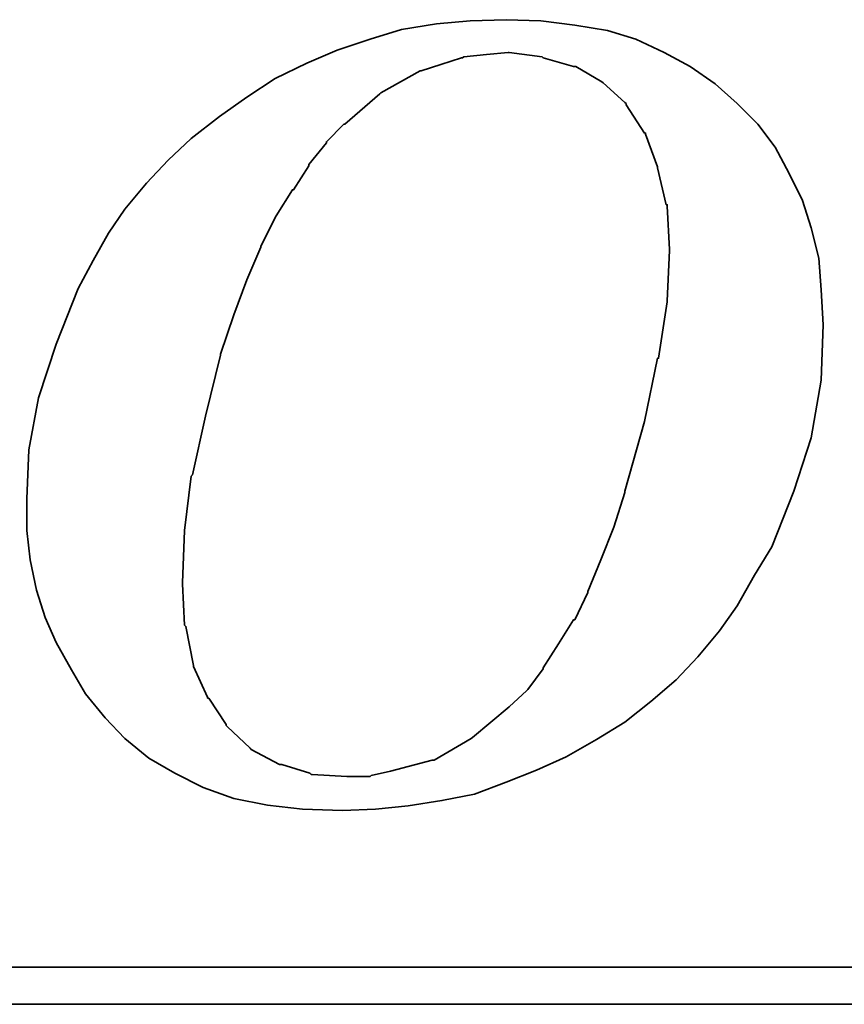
# Model space of a CAD drawing. Header units: millimetres. Extents: x -35 to 321, y -57 to 75.
# Tile 38 of 95: x 117.73 to 118.89, y 1.12 to 2.5. Entities that reach past the tile are written whole.
import ezdxf

# ---------------------------------------------------------------- set-up
doc = ezdxf.new("R2010")
doc.units = ezdxf.units.MM
doc.layers.add('DIM', color=4, linetype='Continuous')
doc.layers.add('layer 1', color=7, linetype='Continuous')

# ---------------------------------------------------------------- blocks, each defined once
blk = doc.blocks.new('TBI MOTION logo(完整正式版)')
at = {"layer": 'layer 1', "color": 22, "lineweight": 35}
for points, knots in [([(35.79625, -6.98375), (35.79625, -6.98375), (36.23125, -7.43875), (36.23125, -7.43875), (36.23125, -7.43875), (36.23125, -7.43875), (36.75625, -7.87125), (36.75625, -7.87125), (36.75625, -7.87125), (36.75625, -7.87125), (37.33125, -8.20375), (37.33125, -8.20375), (37.33125, -8.20375), (37.33125, -8.20375), (37.95625, -8.51875), (37.95625, -8.51875), (37.95625, -8.51875), (37.95625, -8.51875), (38.62625, -8.75875), (38.62625, -8.75875), (38.62625, -8.75875), (38.62625, -8.75875), (39.37125, -8.90375), (39.37125, -8.90375), (39.37125, -8.90375), (39.37125, -8.90375), (40.14125, -8.99875), (40.14125, -8.99875), (40.14125, -8.99875), (40.14125, -8.99875), (41.02625, -9.02375), (41.02625, -9.02375), (41.02625, -9.02375), (41.02625, -9.02375), (41.74625, -8.99875), (41.74625, -8.99875), (41.74625, -8.99875), (41.74625, -8.99875), (42.46625, -8.92375), (42.46625, -8.92375), (42.46625, -8.92375), (42.46625, -8.92375), (43.21125, -8.80625), (43.21125, -8.80625), (43.21125, -8.80625), (43.21125, -8.80625), (43.93125, -8.66375), (43.93125, -8.66375), (43.93125, -8.66375), (43.93125, -8.66375), (44.62625, -8.39875), (44.62625, -8.39875), (44.62625, -8.39875), (44.62625, -8.39875), (45.29625, -8.13375), (45.29625, -8.13375), (45.29625, -8.13375), (45.29625, -8.13375), (45.94625, -7.84375), (45.94625, -7.84375), (45.94625, -7.84375), (45.94625, -7.84375), (46.61625, -7.46375), (46.61625, -7.46375), (46.61625, -7.46375), (46.61625, -7.46375), (47.24125, -7.07875), (47.24125, -7.07875), (47.24125, -7.07875), (47.24125, -7.07875), (47.81625, -6.62375), (47.81625, -6.62375), (47.81625, -6.62375), (47.81625, -6.62375), (48.36875, -6.14375), (48.36875, -6.14375), (48.36875, -6.14375), (48.36875, -6.14375), (48.84625, -5.64125), (48.84625, -5.64125), (48.84625, -5.64125), (48.84625, -5.64125), (49.32625, -5.06375), (49.32625, -5.06375), (49.32625, -5.06375), (49.32625, -5.06375), (49.71125, -4.51374), (49.71125, -4.51374), (49.71125, -4.51374), (49.71125, -4.51374), (50.09625, -3.83874), (50.09625, -3.83874), (50.09625, -3.83874), (50.09625, -3.83874), (50.48125, -3.21374), (50.48125, -3.21374), (50.48125, -3.21374), (50.48125, -3.21374), (50.96125, -1.99125), (50.96125, -1.99125), (50.96125, -1.99125), (50.96125, -1.99125), (51.34375, -0.81875), (51.34375, -0.81875), (51.34375, -0.81875), (51.34375, -0.81875), (51.56125, 0.45624), (51.56125, 0.45624), (51.56125, 0.45624), (51.56125, 0.45624), (51.60625, 1.67624), (51.60625, 1.67624), (51.60625, 1.67624), (51.60625, 1.67624), (51.56125, 2.44625), (51.56125, 2.44625), (51.56125, 2.44625), (51.56125, 2.44625), (51.51125, 3.14125), (51.51125, 3.14125), (51.51125, 3.14125), (51.51125, 3.14125), (51.34375, 3.81125), (51.34375, 3.81125), (51.34375, 3.81125), (51.34375, 3.81125), (51.15125, 4.41125), (51.15125, 4.41125), (51.15125, 4.41125), (51.15125, 4.41125), (50.86125, 5.01125), (50.86125, 5.01125), (50.86125, 5.01125), (50.86125, 5.01125), (50.55125, 5.58875), (50.55125, 5.58875), (50.55125, 5.58875), (50.55125, 5.58875), (50.16625, 6.09125), (50.16625, 6.09125), (50.16625, 6.09125), (50.16625, 6.09125), (49.71125, 6.54875), (49.71125, 6.54875), (49.71125, 6.54875), (49.71125, 6.54875), (49.23125, 6.98125), (49.23125, 6.98125), (49.23125, 6.98125), (49.23125, 6.98125), (48.67875, 7.36625), (48.67875, 7.36625), (48.67875, 7.36625), (48.67875, 7.36625), (48.10375, 7.67625), (48.10375, 7.67625), (48.10375, 7.67625), (48.10375, 7.67625), (47.48125, 7.96375), (47.48125, 7.96375), (47.48125, 7.96375), (47.48125, 7.96375), (46.85625, 8.15625), (46.85625, 8.15625), (46.85625, 8.15625), (46.85625, 8.15625), (46.13625, 8.27624), (46.13625, 8.27624), (46.13625, 8.27624), (46.13625, 8.27624), (45.39125, 8.37125), (45.39125, 8.37125), (45.39125, 8.37125), (45.39125, 8.37125), (44.62625, 8.39624), (44.62625, 8.39624), (44.62625, 8.39624), (44.62625, 8.39624), (43.83625, 8.37125), (43.83625, 8.37125), (43.83625, 8.37125), (43.83625, 8.37125), (43.09125, 8.30125), (43.09125, 8.30125), (43.09125, 8.30125), (43.09125, 8.30125), (42.32125, 8.18125), (42.32125, 8.18125), (42.32125, 8.18125), (42.32125, 8.18125), (41.62875, 7.96375), (41.62875, 7.96375), (41.62875, 7.96375), (41.62875, 7.96375), (40.90625, 7.72625), (40.90625, 7.72625), (40.90625, 7.72625), (40.90625, 7.72625), (40.23624, 7.43625), (40.23624, 7.43625), (40.23624, 7.43625), (40.23624, 7.43625), (39.54124, 7.10125), (39.54124, 7.10125), (39.54124, 7.10125), (39.54124, 7.10125), (38.91625, 6.69125), (38.91625, 6.69125), (38.91625, 6.69125), (38.91625, 6.69125), (38.31625, 6.26125), (38.31625, 6.26125), (38.31625, 6.26125), (38.31625, 6.26125), (37.69125, 5.78125), (37.69125, 5.78125), (37.69125, 5.78125), (37.69125, 5.78125), (37.18625, 5.30125), (37.18625, 5.30125), (37.18625, 5.30125), (37.18625, 5.30125), (36.70625, 4.79624), (36.70625, 4.79624), (36.70625, 4.79624), (36.70625, 4.79624), (36.23125, 4.22125), (36.23125, 4.22125), (36.23125, 4.22125), (36.23125, 4.22125), (35.87124, 3.69375), (35.87124, 3.69375), (35.87124, 3.69375), (35.87124, 3.69375), (35.53125, 3.09125), (35.53125, 3.09125), (35.53125, 3.09125), (35.53125, 3.09125), (35.19875, 2.47125), (35.19875, 2.47125), (35.19875, 2.47125), (35.19875, 2.47125), (34.71625, 1.24625), (34.71625, 1.24625), (34.71625, 1.24625), (34.71625, 1.24625), (34.33125, 0.06874), (34.33125, 0.06874), (34.33125, 0.06874), (34.33125, 0.06874), (34.11625, -1.07875), (34.11625, -1.07875), (34.11625, -1.07875), (34.11625, -1.07875), (34.07125, -2.15875), (34.07125, -2.15875), (34.07125, -2.15875), (34.07125, -2.15875), (34.07125, -2.85375), (34.07125, -2.85375), (34.07125, -2.85375), (34.07125, -2.85375), (34.14125, -3.50375), (34.14125, -3.50375), (34.14125, -3.50375), (34.14125, -3.50375), (34.28625, -4.17375), (34.28625, -4.17375), (34.28625, -4.17375), (34.28625, -4.17375), (34.47625, -4.77624), (34.47625, -4.77624), (34.47625, -4.77624), (34.47625, -4.77624), (34.71625, -5.32625), (34.71625, -5.32625), (34.71625, -5.32625), (34.71625, -5.32625), (35.05375, -5.92875), (35.05375, -5.92875), (35.05375, -5.92875), (35.05375, -5.92875), (35.36375, -6.45375), (35.36375, -6.45375), (35.36375, -6.45375), (35.36375, -6.45375), (35.79625, -6.98375), (35.79625, -6.98375)], [0, 0, 0, 0, 0.01388889, 0.01388889, 0.01388889, 0.01388889, 0.02777778, 0.02777778, 0.02777778, 0.02777778, 0.04166667, 0.04166667, 0.04166667, 0.04166667, 0.05555556, 0.05555556, 0.05555556, 0.05555556, 0.06944444, 0.06944444, 0.06944444, 0.06944444, 0.08333333, 0.08333333, 0.08333333, 0.08333333, 0.09722222, 0.09722222, 0.09722222, 0.09722222, 0.11111111, 0.11111111, 0.11111111, 0.11111111, 0.125, 0.125, 0.125, 0.125, 0.13888889, 0.13888889, 0.13888889, 0.13888889, 0.15277778, 0.15277778, 0.15277778, 0.15277778, 0.16666667, 0.16666667, 0.16666667, 0.16666667, 0.18055556, 0.18055556, 0.18055556, 0.18055556, 0.19444444, 0.19444444, 0.19444444, 0.19444444, 0.20833333, 0.20833333, 0.20833333, 0.20833333, 0.22222222, 0.22222222, 0.22222222, 0.22222222, 0.23611111, 0.23611111, 0.23611111, 0.23611111, 0.25, 0.25, 0.25, 0.25, 0.26388889, 0.26388889, 0.26388889, 0.26388889, 0.27777778, 0.27777778, 0.27777778, 0.27777778, 0.29166667, 0.29166667, 0.29166667, 0.29166667, 0.30555556, 0.30555556, 0.30555556, 0.30555556, 0.31944444, 0.31944444, 0.31944444, 0.31944444, 0.33333333, 0.33333333, 0.33333333, 0.33333333, 0.34722222, 0.34722222, 0.34722222, 0.34722222, 0.36111111, 0.36111111, 0.36111111, 0.36111111, 0.375, 0.375, 0.375, 0.375, 0.38888889, 0.38888889, 0.38888889, 0.38888889, 0.40277778, 0.40277778, 0.40277778, 0.40277778, 0.41666667, 0.41666667, 0.41666667, 0.41666667, 0.43055556, 0.43055556, 0.43055556, 0.43055556, 0.44444444, 0.44444444, 0.44444444, 0.44444444, 0.45833333, 0.45833333, 0.45833333, 0.45833333, 0.47222222, 0.47222222, 0.47222222, 0.47222222, 0.48611111, 0.48611111, 0.48611111, 0.48611111, 0.5, 0.5, 0.5, 0.5, 0.51388889, 0.51388889, 0.51388889, 0.51388889, 0.52777778, 0.52777778, 0.52777778, 0.52777778, 0.54166667, 0.54166667, 0.54166667, 0.54166667, 0.55555556, 0.55555556, 0.55555556, 0.55555556, 0.56944444, 0.56944444, 0.56944444, 0.56944444, 0.58333333, 0.58333333, 0.58333333, 0.58333333, 0.59722222, 0.59722222, 0.59722222, 0.59722222, 0.61111111, 0.61111111, 0.61111111, 0.61111111, 0.625, 0.625, 0.625, 0.625, 0.63888889, 0.63888889, 0.63888889, 0.63888889, 0.65277778, 0.65277778, 0.65277778, 0.65277778, 0.66666667, 0.66666667, 0.66666667, 0.66666667, 0.68055556, 0.68055556, 0.68055556, 0.68055556, 0.69444444, 0.69444444, 0.69444444, 0.69444444, 0.70833333, 0.70833333, 0.70833333, 0.70833333, 0.72222222, 0.72222222, 0.72222222, 0.72222222, 0.73611111, 0.73611111, 0.73611111, 0.73611111, 0.75, 0.75, 0.75, 0.75, 0.76388889, 0.76388889, 0.76388889, 0.76388889, 0.77777778, 0.77777778, 0.77777778, 0.77777778, 0.79166667, 0.79166667, 0.79166667, 0.79166667, 0.80555556, 0.80555556, 0.80555556, 0.80555556, 0.81944444, 0.81944444, 0.81944444, 0.81944444, 0.83333333, 0.83333333, 0.83333333, 0.83333333, 0.84722222, 0.84722222, 0.84722222, 0.84722222, 0.86111111, 0.86111111, 0.86111111, 0.86111111, 0.875, 0.875, 0.875, 0.875, 0.88888889, 0.88888889, 0.88888889, 0.88888889, 0.90277778, 0.90277778, 0.90277778, 0.90277778, 0.91666667, 0.91666667, 0.91666667, 0.91666667, 0.93055556, 0.93055556, 0.93055556, 0.93055556, 0.94444444, 0.94444444, 0.94444444, 0.94444444, 0.95833333, 0.95833333, 0.95833333, 0.95833333, 0.97222222, 0.97222222, 0.97222222, 0.97222222, 0.98611111, 0.98611111, 0.98611111, 0.98611111, 1, 1, 1, 1]), ([(38.33875, 1.03124), (38.33875, 1.03124), (38.62625, 1.89625), (38.62625, 1.89625), (38.62625, 1.89625), (38.62625, 1.89625), (38.91625, 2.66375), (38.91625, 2.66375), (38.91625, 2.66375), (38.91625, 2.66375), (39.22625, 3.38125), (39.22625, 3.38125), (39.22625, 3.38125), (39.22625, 3.38125), (39.22625, 3.40624), (39.22625, 3.40624), (39.22625, 3.40624), (39.22625, 3.40624), (39.56124, 4.07624), (39.56124, 4.07624), (39.56124, 4.07624), (39.56124, 4.07624), (39.92125, 4.65125), (39.92125, 4.65125), (39.92125, 4.65125), (39.92125, 4.65125), (39.94625, 4.65125), (39.94625, 4.65125), (39.94625, 4.65125), (39.94625, 4.65125), (40.28125, 5.17875), (40.28125, 5.17875), (40.28125, 5.17875), (40.28125, 5.17875), (40.28125, 5.20375), (40.28125, 5.20375), (40.28125, 5.20375), (40.28125, 5.20375), (40.66875, 5.68625), (40.66875, 5.68625), (40.66875, 5.68625), (40.66875, 5.68625), (40.66875, 5.70625), (40.66875, 5.70625), (40.66875, 5.70625), (40.66875, 5.70625), (41.05124, 6.09125), (41.05124, 6.09125), (41.05124, 6.09125), (41.05124, 6.09125), (41.07625, 6.09125), (41.07625, 6.09125), (41.07625, 6.09125), (41.07625, 6.09125), (41.84125, 6.76625), (41.84125, 6.76625), (41.84125, 6.76625), (41.84125, 6.76625), (41.86625, 6.78625), (41.86625, 6.78625), (41.86625, 6.78625), (41.86625, 6.78625), (42.73125, 7.26624), (42.73125, 7.26624), (42.73125, 7.26624), (42.73125, 7.26624), (42.75625, 7.26624), (42.75625, 7.26624), (42.75625, 7.26624), (42.75625, 7.26624), (43.18625, 7.41125), (43.18625, 7.41125), (43.18625, 7.41125), (43.18625, 7.41125), (43.64125, 7.55625), (43.64125, 7.55625), (43.64125, 7.55625), (43.64125, 7.55625), (43.66625, 7.55625), (43.66625, 7.55625), (43.66625, 7.55625), (43.66625, 7.55625), (43.69125, 7.58124), (43.69125, 7.58124), (43.69125, 7.58124), (43.69125, 7.58124), (44.19125, 7.62625), (44.19125, 7.62625), (44.19125, 7.62625), (44.19125, 7.62625), (44.67125, 7.67625), (44.67125, 7.67625), (44.67125, 7.67625), (44.67125, 7.67625), (44.69625, 7.67625), (44.69625, 7.67625), (44.69625, 7.67625), (44.69625, 7.67625), (45.41875, 7.58124), (45.41875, 7.58124), (45.41875, 7.58124), (45.41875, 7.58124), (45.44125, 7.55625), (45.44125, 7.55625), (45.44125, 7.55625), (45.44125, 7.55625), (46.11125, 7.36625), (46.11125, 7.36625), (46.11125, 7.36625), (46.11125, 7.36625), (46.13625, 7.36625), (46.13625, 7.36625), (46.13625, 7.36625), (46.13625, 7.36625), (46.15875, 7.36625), (46.15875, 7.36625), (46.15875, 7.36625), (46.15875, 7.36625), (46.73625, 7.02624), (46.73625, 7.02624), (46.73625, 7.02624), (46.73625, 7.02624), (46.76125, 7.00624), (46.76125, 7.00624), (46.76125, 7.00624), (46.76125, 7.00624), (47.24125, 6.57124), (47.24125, 6.57124), (47.24125, 6.57124), (47.24125, 6.57124), (47.26625, 6.54875), (47.26625, 6.54875), (47.26625, 6.54875), (47.26625, 6.54875), (47.26625, 6.52375), (47.26625, 6.52375), (47.26625, 6.52375), (47.26625, 6.52375), (47.67375, 5.89875), (47.67375, 5.89875), (47.67375, 5.89875), (47.67375, 5.89875), (47.69625, 5.89875), (47.69625, 5.89875), (47.69625, 5.89875), (47.69625, 5.89875), (47.69625, 5.87625), (47.69625, 5.87625), (47.69625, 5.87625), (47.69625, 5.87625), (47.96125, 5.15625), (47.96125, 5.15625), (47.96125, 5.15625), (47.96125, 5.15625), (47.96125, 5.13125), (47.96125, 5.13125), (47.96125, 5.13125), (47.96125, 5.13125), (48.15125, 4.31875), (48.15125, 4.31875), (48.15125, 4.31875), (48.15125, 4.31875), (48.17625, 4.31875), (48.17625, 4.31875), (48.17625, 4.31875), (48.17625, 4.31875), (48.17625, 4.29125), (48.17625, 4.29125), (48.17625, 4.29125), (48.17625, 4.29125), (48.22625, 3.33125), (48.22625, 3.33125), (48.22625, 3.33125), (48.22625, 3.33125), (48.22625, 3.30875), (48.22625, 3.30875), (48.22625, 3.30875), (48.22625, 3.30875), (48.17625, 2.20624), (48.17625, 2.20624), (48.17625, 2.20624), (48.17625, 2.20624), (48.17625, 2.18124), (48.17625, 2.18124), (48.17625, 2.18124), (48.17625, 2.18124), (47.98375, 0.93624), (47.98375, 0.93624), (47.98375, 0.93624), (47.98375, 0.93624), (47.96125, 0.93624), (47.96125, 0.93624), (47.96125, 0.93624), (47.96125, 0.93624), (47.67375, -0.45874), (47.67375, -0.45874), (47.67375, -0.45874), (47.67375, -0.45874), (47.24125, -1.99125), (47.24125, -1.99125), (47.24125, -1.99125), (47.24125, -1.99125), (47.24125, -2.01874), (47.24125, -2.01874), (47.24125, -2.01874), (47.24125, -2.01874), (47.00125, -2.78375), (47.00125, -2.78375), (47.00125, -2.78375), (47.00125, -2.78375), (46.71125, -3.50375), (46.71125, -3.50375), (46.71125, -3.50375), (46.71125, -3.50375), (46.42625, -4.19875), (46.42625, -4.19875), (46.42625, -4.19875), (46.42625, -4.19875), (46.42625, -4.22375), (46.42625, -4.22375), (46.42625, -4.22375), (46.42625, -4.22375), (46.13625, -4.82374), (46.13625, -4.82374), (46.13625, -4.82374), (46.13625, -4.82374), (46.11125, -4.82374), (46.11125, -4.82374), (46.11125, -4.82374), (46.11125, -4.82374), (45.77625, -5.35125), (45.77625, -5.35125), (45.77625, -5.35125), (45.77625, -5.35125), (45.44125, -5.87875), (45.44125, -5.87875), (45.44125, -5.87875), (45.44125, -5.87875), (45.44125, -5.90375), (45.44125, -5.90375), (45.44125, -5.90375), (45.44125, -5.90375), (45.10625, -6.35875), (45.10625, -6.35875), (45.10625, -6.35875), (45.10625, -6.35875), (45.08125, -6.38375), (45.08125, -6.38375), (45.08125, -6.38375), (45.08125, -6.38375), (44.69625, -6.74375), (44.69625, -6.74375), (44.69625, -6.74375), (44.69625, -6.74375), (43.88375, -7.41625), (43.88375, -7.41625), (43.88375, -7.41625), (43.88375, -7.41625), (43.85625, -7.43875), (43.85625, -7.43875), (43.85625, -7.43875), (43.85625, -7.43875), (43.04125, -7.91875), (43.04125, -7.91875), (43.04125, -7.91875), (43.04125, -7.91875), (43.01625, -7.91875), (43.01625, -7.91875), (43.01625, -7.91875), (43.01625, -7.91875), (42.99625, -7.91875), (42.99625, -7.91875), (42.99625, -7.91875), (42.99625, -7.91875), (42.08125, -8.15875), (42.08125, -8.15875), (42.08125, -8.15875), (42.08125, -8.15875), (41.65125, -8.25625), (41.65125, -8.25625), (41.65125, -8.25625), (41.65125, -8.25625), (41.62875, -8.27875), (41.62875, -8.27875), (41.62875, -8.27875), (41.62875, -8.27875), (41.60125, -8.27875), (41.60125, -8.27875), (41.60125, -8.27875), (41.60125, -8.27875), (41.12125, -8.27875), (41.12125, -8.27875), (41.12125, -8.27875), (41.12125, -8.27875), (40.35624, -8.23125), (40.35624, -8.23125), (40.35624, -8.23125), (40.35624, -8.23125), (40.33125, -8.23125), (40.33125, -8.23125), (40.33125, -8.23125), (40.33125, -8.23125), (40.30625, -8.20375), (40.30625, -8.20375), (40.30625, -8.20375), (40.30625, -8.20375), (39.68375, -8.01375), (39.68375, -8.01375), (39.68375, -8.01375), (39.68375, -8.01375), (39.66124, -8.01375), (39.66124, -8.01375), (39.66124, -8.01375), (39.66124, -8.01375), (39.63625, -8.01375), (39.63625, -8.01375), (39.63625, -8.01375), (39.63625, -8.01375), (39.01125, -7.67875), (39.01125, -7.67875), (39.01125, -7.67875), (39.01125, -7.67875), (38.98875, -7.65375), (38.98875, -7.65375), (38.98875, -7.65375), (38.98875, -7.65375), (38.48625, -7.17375), (38.48625, -7.17375), (38.48625, -7.17375), (38.48625, -7.17375), (38.45875, -7.14875), (38.45875, -7.14875), (38.45875, -7.14875), (38.45875, -7.14875), (38.45875, -7.12875), (38.45875, -7.12875), (38.45875, -7.12875), (38.45875, -7.12875), (38.07625, -6.54875), (38.07625, -6.54875), (38.07625, -6.54875), (38.07625, -6.54875), (38.05125, -6.54875), (38.05125, -6.54875), (38.05125, -6.54875), (38.05125, -6.54875), (38.05125, -6.52875), (38.05125, -6.52875), (38.05125, -6.52875), (38.05125, -6.52875), (37.74125, -5.85375), (37.74125, -5.85375), (37.74125, -5.85375), (37.74125, -5.85375), (37.74125, -5.82875), (37.74125, -5.82875), (37.74125, -5.82875), (37.74125, -5.82875), (37.57375, -4.96875), (37.57375, -4.96875), (37.57375, -4.96875), (37.57375, -4.96875), (37.54625, -4.94375), (37.54625, -4.94375), (37.54625, -4.94375), (37.54625, -4.94375), (37.50125, -4.03375), (37.50125, -4.03375), (37.50125, -4.03375), (37.50125, -4.03375), (37.50125, -4.00875), (37.50125, -4.00875), (37.50125, -4.00875), (37.50125, -4.00875), (37.54625, -2.85375), (37.54625, -2.85375), (37.54625, -2.85375), (37.54625, -2.85375), (37.69125, -1.65875), (37.69125, -1.65875), (37.69125, -1.65875), (37.69125, -1.65875), (37.71624, -1.63375), (37.71624, -1.63375), (37.71624, -1.63375), (37.71624, -1.63375), (38.00375, -0.33875), (38.00375, -0.33875), (38.00375, -0.33875), (38.00375, -0.33875), (38.33875, 1.00624), (38.33875, 1.00624), (38.33875, 1.00624), (38.33875, 1.00624), (38.33875, 1.03124), (38.33875, 1.03124)], [0, 0, 0, 0, 0.01010101, 0.01010101, 0.01010101, 0.01010101, 0.02020202, 0.02020202, 0.02020202, 0.02020202, 0.03030303, 0.03030303, 0.03030303, 0.03030303, 0.04040404, 0.04040404, 0.04040404, 0.04040404, 0.05050505, 0.05050505, 0.05050505, 0.05050505, 0.06060606, 0.06060606, 0.06060606, 0.06060606, 0.07070707, 0.07070707, 0.07070707, 0.07070707, 0.08080808, 0.08080808, 0.08080808, 0.08080808, 0.09090909, 0.09090909, 0.09090909, 0.09090909, 0.1010101, 0.1010101, 0.1010101, 0.1010101, 0.11111111, 0.11111111, 0.11111111, 0.11111111, 0.12121212, 0.12121212, 0.12121212, 0.12121212, 0.13131313, 0.13131313, 0.13131313, 0.13131313, 0.14141414, 0.14141414, 0.14141414, 0.14141414, 0.15151515, 0.15151515, 0.15151515, 0.15151515, 0.16161616, 0.16161616, 0.16161616, 0.16161616, 0.17171717, 0.17171717, 0.17171717, 0.17171717, 0.18181818, 0.18181818, 0.18181818, 0.18181818, 0.19191919, 0.19191919, 0.19191919, 0.19191919, 0.2020202, 0.2020202, 0.2020202, 0.2020202, 0.21212121, 0.21212121, 0.21212121, 0.21212121, 0.22222222, 0.22222222, 0.22222222, 0.22222222, 0.23232323, 0.23232323, 0.23232323, 0.23232323, 0.24242424, 0.24242424, 0.24242424, 0.24242424, 0.25252525, 0.25252525, 0.25252525, 0.25252525, 0.26262626, 0.26262626, 0.26262626, 0.26262626, 0.27272727, 0.27272727, 0.27272727, 0.27272727, 0.28282828, 0.28282828, 0.28282828, 0.28282828, 0.29292929, 0.29292929, 0.29292929, 0.29292929, 0.3030303, 0.3030303, 0.3030303, 0.3030303, 0.31313131, 0.31313131, 0.31313131, 0.31313131, 0.32323232, 0.32323232, 0.32323232, 0.32323232, 0.33333333, 0.33333333, 0.33333333, 0.33333333, 0.34343434, 0.34343434, 0.34343434, 0.34343434, 0.35353535, 0.35353535, 0.35353535, 0.35353535, 0.36363636, 0.36363636, 0.36363636, 0.36363636, 0.37373737, 0.37373737, 0.37373737, 0.37373737, 0.38383838, 0.38383838, 0.38383838, 0.38383838, 0.39393939, 0.39393939, 0.39393939, 0.39393939, 0.4040404, 0.4040404, 0.4040404, 0.4040404, 0.41414141, 0.41414141, 0.41414141, 0.41414141, 0.42424242, 0.42424242, 0.42424242, 0.42424242, 0.43434343, 0.43434343, 0.43434343, 0.43434343, 0.44444444, 0.44444444, 0.44444444, 0.44444444, 0.45454545, 0.45454545, 0.45454545, 0.45454545, 0.46464646, 0.46464646, 0.46464646, 0.46464646, 0.47474747, 0.47474747, 0.47474747, 0.47474747, 0.48484848, 0.48484848, 0.48484848, 0.48484848, 0.49494949, 0.49494949, 0.49494949, 0.49494949, 0.50505051, 0.50505051, 0.50505051, 0.50505051, 0.51515152, 0.51515152, 0.51515152, 0.51515152, 0.52525253, 0.52525253, 0.52525253, 0.52525253, 0.53535354, 0.53535354, 0.53535354, 0.53535354, 0.54545455, 0.54545455, 0.54545455, 0.54545455, 0.55555556, 0.55555556, 0.55555556, 0.55555556, 0.56565657, 0.56565657, 0.56565657, 0.56565657, 0.57575758, 0.57575758, 0.57575758, 0.57575758, 0.58585859, 0.58585859, 0.58585859, 0.58585859, 0.5959596, 0.5959596, 0.5959596, 0.5959596, 0.60606061, 0.60606061, 0.60606061, 0.60606061, 0.61616162, 0.61616162, 0.61616162, 0.61616162, 0.62626263, 0.62626263, 0.62626263, 0.62626263, 0.63636364, 0.63636364, 0.63636364, 0.63636364, 0.64646465, 0.64646465, 0.64646465, 0.64646465, 0.65656566, 0.65656566, 0.65656566, 0.65656566, 0.66666667, 0.66666667, 0.66666667, 0.66666667, 0.67676768, 0.67676768, 0.67676768, 0.67676768, 0.68686869, 0.68686869, 0.68686869, 0.68686869, 0.6969697, 0.6969697, 0.6969697, 0.6969697, 0.70707071, 0.70707071, 0.70707071, 0.70707071, 0.71717172, 0.71717172, 0.71717172, 0.71717172, 0.72727273, 0.72727273, 0.72727273, 0.72727273, 0.73737374, 0.73737374, 0.73737374, 0.73737374, 0.74747475, 0.74747475, 0.74747475, 0.74747475, 0.75757576, 0.75757576, 0.75757576, 0.75757576, 0.76767677, 0.76767677, 0.76767677, 0.76767677, 0.77777778, 0.77777778, 0.77777778, 0.77777778, 0.78787879, 0.78787879, 0.78787879, 0.78787879, 0.7979798, 0.7979798, 0.7979798, 0.7979798, 0.80808081, 0.80808081, 0.80808081, 0.80808081, 0.81818182, 0.81818182, 0.81818182, 0.81818182, 0.82828283, 0.82828283, 0.82828283, 0.82828283, 0.83838384, 0.83838384, 0.83838384, 0.83838384, 0.84848485, 0.84848485, 0.84848485, 0.84848485, 0.85858586, 0.85858586, 0.85858586, 0.85858586, 0.86868687, 0.86868687, 0.86868687, 0.86868687, 0.87878788, 0.87878788, 0.87878788, 0.87878788, 0.88888889, 0.88888889, 0.88888889, 0.88888889, 0.8989899, 0.8989899, 0.8989899, 0.8989899, 0.90909091, 0.90909091, 0.90909091, 0.90909091, 0.91919192, 0.91919192, 0.91919192, 0.91919192, 0.92929293, 0.92929293, 0.92929293, 0.92929293, 0.93939394, 0.93939394, 0.93939394, 0.93939394, 0.94949495, 0.94949495, 0.94949495, 0.94949495, 0.95959596, 0.95959596, 0.95959596, 0.95959596, 0.96969697, 0.96969697, 0.96969697, 0.96969697, 0.97979798, 0.97979798, 0.97979798, 0.97979798, 0.98989899, 0.98989899, 0.98989899, 0.98989899, 1, 1, 1, 1]), ([(75.90875, -9.47875), (75.90875, -9.47875), (75.90875, -12.28625), (75.90875, -12.28625), (75.90875, -12.28625), (75.90875, -12.28625), (75.90875, -12.47875), (75.90875, -12.47875), (75.90875, -12.47875), (75.90875, -12.47875), (75.71625, -12.47875), (75.71625, -12.47875), (75.71625, -12.47875), (75.71625, -12.47875), (-88.32875, -12.47875), (-88.32875, -12.47875), (-88.32875, -12.47875), (-88.32875, -12.47875), (-88.32875, -13.29375), (-88.32875, -13.29375), (-88.32875, -13.29375), (-88.32875, -13.29375), (82.89125, -13.29375), (82.89125, -13.29375), (82.89125, -13.29375), (82.89125, -13.29375), (75.90875, -9.47875), (75.90875, -9.47875)], [0, 0, 0, 0, 0.14285714, 0.14285714, 0.14285714, 0.14285714, 0.28571429, 0.28571429, 0.28571429, 0.28571429, 0.42857143, 0.42857143, 0.42857143, 0.42857143, 0.57142857, 0.57142857, 0.57142857, 0.57142857, 0.71428571, 0.71428571, 0.71428571, 0.71428571, 0.85714286, 0.85714286, 0.85714286, 0.85714286, 1, 1, 1, 1])]:
    blk.add_open_spline(points, degree=3, knots=knots, dxfattribs=at)

msp = doc.modelspace()

# ---------------------------------------------------------------- block references
at = {"layer": 'DIM', "color": 7, "xscale": 0.0636045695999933, "yscale": 0.0636045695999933, "zscale": 0.0636045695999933}
msp.add_blockref('TBI MOTION logo(完整正式版)', (115.5733, 1.9656), dxfattribs=at)

doc.saveas('drawing.dxf')
